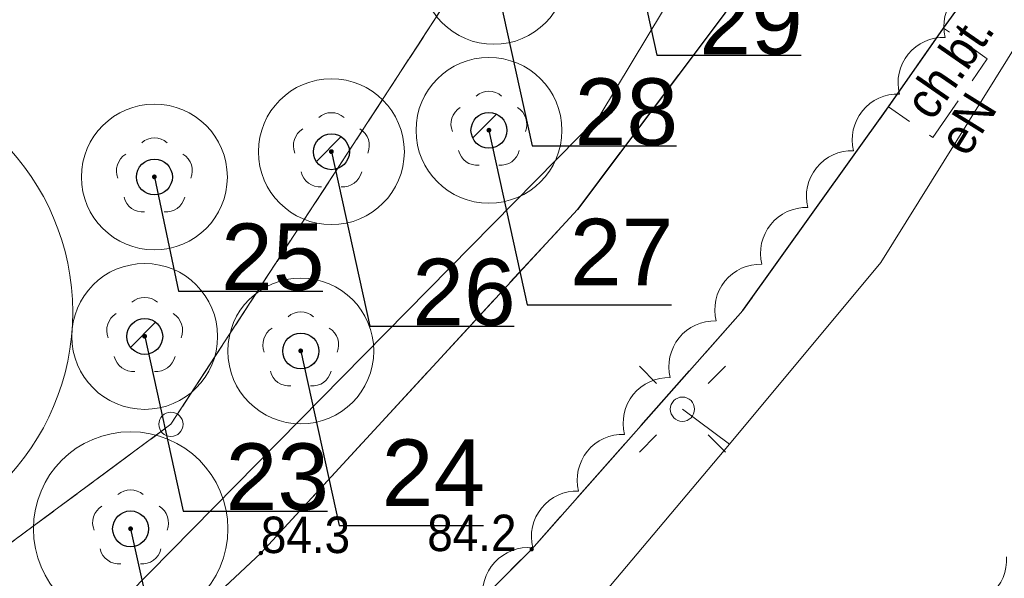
# Model space of a CAD drawing. Header units: metres. Extents: x 6540907 to 6541833, y 5893434 to 5894895.
# Tile 82 of 256: x 6540983 to 6541004, y 5894157 to 5894169. Entities that reach past the tile are written whole.
import ezdxf
from ezdxf import colors
from ezdxf.entities.mleader import LeaderData, LeaderLine
from ezdxf.enums import TextEntityAlignment as Align
from ezdxf.math import Vec2, Vec3

# ---------------------------------------------------------------- set-up
doc = ezdxf.new("R2010")
doc.units = ezdxf.units.M
doc.header["$MEASUREMENT"] = 0
for name, pattern in [('1.0_0.5', [1.5, 1, -0.5]), ('1.5_0.5', [2, 1.5, -0.5]), ('219-500', [0, 0]), ('egug-500', [1, 0.5, -0.5])]:
    doc.linetypes.add(name, pattern=pattern)
doc.layers.get('0').update_dxf_attribs({"color": 2, "linetype": 'CONTINUOUS', "lineweight": 5})
for name, color, linetype, lineweight in [('202-punkt graniczny', 251, 'CONTINUOUS', 9), ('218-kontur użytku gruntowego', 251, 'CONTINUOUS', 9), ('219-działka ewidencyjna', 152, 'CONTINUOUS', 18), ('chodnik', 251, 'CONTINUOUS', 9), ('chodnik-Atr17', 251, 'CONTINUOUS', 9), ('drzewo liściaste', 251, 'CONTINUOUS', 9), ('jezdnia', 251, 'CONTINUOUS', 9), ('krawężnik', 251, 'CONTINUOUS', 9), ('latarnia', 251, 'CONTINUOUS', 9), ('pikieta naturalna', 251, 'CONTINUOUS', 9), ('pikieta naturalna-Atr2', 251, 'CONTINUOUS', 9), ('przewód elektroenergetyczny podziemny', 251, 'CONTINUOUS', 9), ('przewód elektroenergetyczny podziemny-Atr1', 251, 'CONTINUOUS', 9), ('z_i_drzewa_liściste_korony', 66, 'CONTINUOUS', 20), ('z_i_drzewa_opis', 7, 'CONTINUOUS', 25)]:
    doc.layers.add(name, color=color, linetype=linetype, lineweight=lineweight)
doc.layers.add('z_i_masywy_grupy', color=7, linetype='CONTINUOUS', lineweight=13, true_color=0x7f926c)
doc.styles.add('Opisowy', font='arial.ttf')
doc.styles.get("Standard").update_dxf_attribs({"font": 'Arial', "width": 0.75})

# ---------------------------------------------------------------- blocks, each defined once
blk = doc.blocks.new('202')
at = {"color": 0, "linetype": 'Continuous', "lineweight": 0}
blk.add_circle((0, 0), 0.25, dxfattribs=at)
blk = doc.blocks.new('SM01')
at = {"color": 0, "linetype": 'Continuous', "lineweight": 13}
for p, q in [((-0.53, 0.531), (-0.883, 0.884)), ((0.531, 0.531), (0.884, 0.884)), ((-0.53, -0.53), (-0.883, -0.883)), ((0.531, -0.53), (0.884, -0.883))]:
    blk.add_line(p, q, dxfattribs=at)
blk.add_circle((0, 0), 0.25, dxfattribs=at)
blk = doc.blocks.new('PW01')
at = {"linetype": 'Continuous', "lineweight": 13}
h = blk.add_hatch(color=0, dxfattribs=at)
edge = h.paths.add_edge_path()
edge.add_arc((0, 0), 0.045, 0, 360)
blk = doc.blocks.new('OP021')
at = {"linetype": 'Continuous', "lineweight": 13}
h = blk.add_hatch(color=0, dxfattribs=at)
edge = h.paths.add_edge_path()
edge.add_arc((0, 0), 0.05, 0, 360)
at = {"color": 0, "linetype": 'Continuous', "lineweight": 13}
for centre, start, end in [((0, 0.4), 49.272, 130.728), ((-0.38, 0.124), 121.308, 202.548), ((0.38, 0.124), 337.452, 58.692), ((-0.235, -0.324), 193.221, 274.871), ((0.235, -0.324), 265.129, 346.779)]:
    blk.add_arc(centre, 0.4, start, end, dxfattribs=at)
blk = doc.blocks.new('_None')
blk = doc.blocks.new('punkt')
h = blk.add_hatch()
h.set_pattern_fill('ANSI32', color=256, scale=0.2)
h.set_pattern_definition([(45, (-4781848.87, -5644337.08), (-1.34703841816, 1.34703841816), []), (45, (-4781847.972, -5644337.08), (-1.34703841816, 1.34703841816), [])])
edge = h.paths.add_edge_path()
edge.add_arc((0, 0), 0.243, 0, 360)
blk.add_circle((0, 0), 0.243)

msp = doc.modelspace()

# ---------------------------------------------------------------- linework, layer by layer
at = {"layer": '218-kontur użytku gruntowego', "linetype": 'egug-500', "lineweight": 18, "flags": 128}
for points in [[(6541000.71, 5894181.968), (6540986.55, 5894160.228)], [(6540986.55, 5894160.228), (6541000.71, 5894181.968)], [(6540986.55, 5894160.228), (6540919.14, 5894110.278)], [(6540919.14, 5894110.278), (6540986.55, 5894160.228)]]:
    msp.add_lwpolyline(points, dxfattribs=at)
at = {"layer": '219-działka ewidencyjna', "linetype": '219-500', "lineweight": 18, "flags": 128}
for points in [[(6541000.71, 5894181.968), (6540986.55, 5894160.228)], [(6540986.55, 5894160.228), (6540919.14, 5894110.278)]]:
    msp.add_lwpolyline(points, dxfattribs=at)
at = {"layer": 'chodnik', "linetype": '1.0_0.5', "lineweight": 18, "flags": 128}
msp.add_lwpolyline([(6541002.44, 5894168.378), (6541001.31, 5894166.758), (6541002.22, 5894166.128), (6541003.34, 5894167.748)], close=True, dxfattribs=at)
at = {"layer": 'jezdnia', "linetype": '1.5_0.5', "lineweight": 18, "flags": 128}
msp.add_lwpolyline([(6540921.23, 5894108.338), (6540924.81, 5894104.958), (6540929.08, 5894109.478), (6540942.44, 5894123.308), (6540948.83, 5894127.078), (6540957.35, 5894132.048), (6540959.24, 5894133.098), (6540967.4, 5894137.838), (6540969.59, 5894139.138), (6540972.14, 5894140.538), (6540973.93, 5894141.538), (6540977.19, 5894143.428), (6540983.03, 5894147.318), (6540987.16, 5894150.868), (6540988.5, 5894152.208), (6540993.97, 5894157.658), (6540998.31, 5894162.568), (6541001.31, 5894166.758), (6541002.44, 5894168.378), (6541003.89, 5894170.388), (6541005.24, 5894171.608), (6541007.68, 5894172.528), (6541010.72, 5894172.898), (6541014.25, 5894172.258), (6541018.77, 5894170.458), (6541020.68, 5894172.438), (6541015.79, 5894177.148), (6541014.35, 5894179.378), (6541014.44, 5894181.898), (6541015.79, 5894183.468), (6541031.2, 5894193.128), (6541029.11, 5894195.978), (6541014.27, 5894187.548), (6541013.09, 5894187.658), (6541012.73, 5894188.688), (6541014.9, 5894195.438), (6541015.56, 5894197.168), (6541016.28, 5894198.878), (6541018.17, 5894202.358), (6541014.81, 5894204.068), (6541010.45, 5894193.678), (6541005.96, 5894182.498), (6541002.87, 5894176.248), (6540997.93, 5894168.668), (6540994.91, 5894164.648), (6540988.4, 5894157.578), (6540982.23, 5894151.808), (6540975.63, 5894147.188), (6540966.12, 5894141.668), (6540958.27, 5894137.338), (6540948.75, 5894131.828), (6540936.8, 5894124.378), (6540932.82, 5894121.338)], close=True, dxfattribs=at)
at = {"layer": 'krawężnik', "linetype": 'Continuous', "lineweight": 25, "flags": 128}
for points in [[(6541014.81, 5894204.068), (6541010.45, 5894193.678), (6541005.96, 5894182.498), (6541002.87, 5894176.248), (6540997.93, 5894168.668), (6540994.91, 5894164.648), (6540988.4, 5894157.578), (6540982.23, 5894151.808), (6540975.63, 5894147.188), (6540966.12, 5894141.668), (6540958.27, 5894137.338)], [(6540924.81, 5894104.958), (6540929.08, 5894109.478), (6540942.44, 5894123.308), (6540948.83, 5894127.078), (6540957.35, 5894132.048), (6540959.24, 5894133.098), (6540967.4, 5894137.838), (6540969.59, 5894139.138), (6540972.14, 5894140.538), (6540973.93, 5894141.538), (6540977.19, 5894143.428), (6540983.03, 5894147.318), (6540987.16, 5894150.868), (6540988.5, 5894152.208), (6540993.97, 5894157.658), (6540998.31, 5894162.568), (6541001.31, 5894166.758), (6541002.44, 5894168.378), (6541003.89, 5894170.388), (6541005.24, 5894171.608), (6541007.68, 5894172.528), (6541010.72, 5894172.898), (6541014.25, 5894172.258), (6541018.77, 5894170.458)]]:
    msp.add_lwpolyline(points, dxfattribs=at)
at = {"layer": 'przewód elektroenergetyczny podziemny', "linetype": 'Continuous', "lineweight": 18, "flags": 128}
for points in [[(6540997.07, 5894160.538), (6540998.04, 5894159.818), (6541001.15, 5894163.558), (6541005.06, 5894169.838), (6541007.43, 5894171.768), (6541009.86, 5894174.938), (6541013.14, 5894178.578), (6541014.47, 5894180.068), (6541014.66, 5894181.258), (6541015.58, 5894182.348), (6541027.31, 5894190.358), (6541032.91, 5894193.778), (6541037.93, 5894197.298), (6541041.46, 5894200.348), (6541042.85, 5894201.618)], [(6540949.3, 5894132.378), (6540983.91, 5894154.938), (6540995.37, 5894166.578), (6541000.93, 5894175.818), (6541019.64, 5894191.498)], [(6540953.59, 5894129.358), (6540954.1, 5894128.438), (6540965.76, 5894135.438), (6540967.15, 5894136.238), (6540968.86, 5894136.078), (6540971.41, 5894137.668), (6540972.95, 5894139.598), (6540974.46, 5894140.478), (6540976.09, 5894142.178), (6540978.74, 5894143.188), (6540981.03, 5894144.948), (6540984.37, 5894146.398), (6540988.17, 5894149.498), (6540990.95, 5894151.778), (6540992.77, 5894154.298), (6540995.48, 5894156.778), (6540998.04, 5894159.818), (6540997.07, 5894160.538)]]:
    msp.add_lwpolyline(points, dxfattribs=at)
at = {"layer": 'z_i_drzewa_liściste_korony', "linetype": 'Continuous'}
for centre, radius in [((6540993.191, 5894169.545), 1.5), ((6540993.091, 5894166.275), 1.5), ((6540979.541, 5894162.535), 4.989), ((6540989.851, 5894165.835), 1.5), ((6540986.211, 5894165.315), 1.5), ((6540986.011, 5894162.035), 1.5), ((6540989.221, 5894161.735), 1.5), ((6540985.721, 5894158.075), 2)]:
    msp.add_circle(centre, radius, dxfattribs=at)
at = {"layer": 'z_i_masywy_grupy', "linetype": 'Continuous'}
for points in [[(6541003.42, 5894169.354, 0.5), (6541002.477, 5894168.188, 0.5), (6541001.534, 5894167.021, 0.5), (6541000.592, 5894165.854, 0.5), (6540999.649, 5894164.687, 0.5), (6540998.706, 5894163.52, 0.5), (6540997.764, 5894162.354, 0.5), (6540996.821, 5894161.187, 0.5), (6540995.879, 5894160.02, 0.5), (6540994.936, 5894158.853, 0.5), (6540993.993, 5894157.686, 0.5), (6540992.976, 5894156.584, 0.5), (6540991.956, 5894155.484, 0.5), (6540990.937, 5894154.384, 0.5), (6540989.917, 5894153.284, 0.5), (6540988.897, 5894152.183, 0.5), (6540987.878, 5894151.083, 0.5), (6540986.858, 5894149.983, 0.5), (6540985.824, 5894148.9, 0.5), (6540984.589, 5894148.048, 0.5), (6540983.355, 5894147.195, 0.5)], [(6540988.963, 5894144.77, 0.5), (6540990.099, 5894145.749, 0.5), (6540991.235, 5894146.728, 0.5), (6540992.372, 5894147.707, 0.5), (6540993.508, 5894148.687, 0.5), (6540994.644, 5894149.666, 0.5), (6540995.78, 5894150.645, 0.5), (6540996.917, 5894151.624, 0.5), (6540998.053, 5894152.604, 0.5), (6540999.189, 5894153.583, 0.5), (6541000.326, 5894154.562, 0.5), (6541001.462, 5894155.541, 0.5), (6541002.598, 5894156.521, 0.5), (6541003.734, 5894157.5, 0.5)]]:
    msp.add_lwpolyline(points, format="xyb", dxfattribs=at)

# ---------------------------------------------------------------- block references
at = {"layer": '202-punkt graniczny', "linetype": 'Continuous', "lineweight": 18}
msp.add_blockref('202', (6540986.55, 5894160.228), dxfattribs=at)
at = {"layer": 'drzewo liściaste', "linetype": 'Continuous', "lineweight": 18}
for p in [(6540993.09, 5894166.278), (6540993.09, 5894166.278), (6540993.09, 5894166.278), (6540989.85, 5894165.838), (6540989.85, 5894165.838), (6540989.85, 5894165.838), (6540986.21, 5894165.318), (6540986.21, 5894165.318), (6540986.21, 5894165.318), (6540986.01, 5894162.038), (6540986.01, 5894162.038), (6540986.01, 5894162.038), (6540989.22, 5894161.738), (6540989.22, 5894161.738), (6540989.22, 5894161.738), (6540985.72, 5894158.078), (6540985.72, 5894158.078), (6540985.72, 5894158.078)]:
    msp.add_blockref('OP021', p, dxfattribs=at)
at = {"layer": 'latarnia', "linetype": 'Continuous', "lineweight": 18}
msp.add_blockref('SM01', (6540997.07, 5894160.538), dxfattribs=at)
at = {"layer": 'pikieta naturalna', "linetype": 'Continuous', "lineweight": 13}
for p in [(6540993.97, 5894157.658), (6540988.4, 5894157.578)]:
    msp.add_blockref('PW01', p, dxfattribs=at)
at = {"layer": 'z_i_drzewa_opis', "ltscale": 0.01, "xscale": 1.520278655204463, "yscale": 1.520278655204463, "zscale": 1.520278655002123}
for p in [(6540993.091, 5894166.275), (6540989.851, 5894165.835), (6540986.211, 5894165.315), (6540986.011, 5894162.035), (6540989.221, 5894161.735), (6540985.721, 5894158.075)]:
    msp.add_blockref('punkt', p, dxfattribs=at)

# ---------------------------------------------------------------- texts
at = {"layer": 'chodnik-Atr17', "width": 0.9}
msp.add_text('ch.bt.', height=0.75, rotation=55.341, dxfattribs=at).set_placement((6541001.9, 5894166.658), align=Align.MIDDLE_LEFT)
at = {"layer": 'pikieta naturalna-Atr2', "width": 0.9}
msp.add_text('84.3', height=0.75, dxfattribs=at).set_placement((6540988.4, 5894157.578))
msp.add_text('84.2', height=0.75, dxfattribs=at).set_placement((6540992.74, 5894157.618), align=Align.CENTER)
at = {"layer": 'przewód elektroenergetyczny podziemny-Atr1', "width": 0.9}
msp.add_text('eN', height=0.75, rotation=58.093, dxfattribs=at).set_placement((6541002.61, 5894165.898), align=Align.MIDDLE_LEFT)

# ---------------------------------------------------------------- leaders
at = {"layer": 'z_i_drzewa_opis'}
ml = msp.add_multileader_mtext('Standard', dxfattribs=at)
ml.set_content('29', color=256, style='Opisowy')
ml.set_leader_properties()
ml.set_arrow_properties(name='NONE')
ml.build(insert=Vec2(0, 0))
ml.multileader.update_dxf_attribs({"has_dogleg": 0, "text_left_attachment_type": 6, "text_right_attachment_type": 5, "text_top_attachment_type": 0, "text_bottom_attachment_type": 0, "dogleg_length": 1.914, "arrow_head_size": 7.005})
ctx = ml.context
ctx.base_point, ctx.char_height, ctx.arrow_head_size, ctx.landing_gap_size, ctx.plane_origin = Vec3(6540996.544, 5894167.819), 1.3683, 7.005, 0.876, Vec3(6540989.468, 5894162.079)
ctx.left_attachment, ctx.right_attachment, ctx.attachment_type = 6, 5, 2
notes = []
notes.append((ctx, [(1, (1, 1, 0), (6540993.503, 5894167.819), (1, 0), 3.041, [(0, [(6540996.051, 5894170.055), (6540996.544, 5894167.819), (6540996.544, 5894167.819), (6540996.544, 5894167.819), (6540996.544, 5894167.819), (6540996.544, 5894167.819), (6540996.544, 5894167.819), (6540996.544, 5894167.819), (6540996.544, 5894167.819), (6540996.544, 5894167.819), (6540996.544, 5894167.819), (6540996.544, 5894167.819), (6540996.544, 5894167.819), (6540996.544, 5894167.819), (6540996.544, 5894167.819), (6540996.544, 5894167.819), (6540996.544, 5894167.819), (6540996.544, 5894167.819), (6540996.544, 5894167.819), (6540996.544, 5894167.819), (6540996.544, 5894167.819), (6540996.544, 5894167.819), (6540996.544, 5894167.819), (6540996.544, 5894167.819), (6540996.544, 5894167.819), (6540996.544, 5894167.819), (6540996.544, 5894167.819), (6540996.544, 5894167.819), (6540996.544, 5894167.819), (6540996.544, 5894167.819), (6540996.544, 5894167.819), (6540996.544, 5894167.819), (6540996.544, 5894167.819), (6540996.544, 5894167.819), (6540996.544, 5894167.819), (6540996.544, 5894167.819), (6540996.544, 5894167.819), (6540996.544, 5894167.819), (6540996.544, 5894167.819), (6540996.544, 5894167.819), (6540996.544, 5894167.819), (6540996.544, 5894167.819), (6540996.544, 5894167.819), (6540996.544, 5894167.819), (6540996.544, 5894167.819), (6540996.544, 5894167.819), (6540996.544, 5894167.819), (6540996.544, 5894167.819), (6540996.544, 5894167.819), (6540996.544, 5894167.819), (6540996.544, 5894167.819), (6540996.544, 5894167.819), (6540996.544, 5894167.819), (6540996.544, 5894167.819), (6540996.544, 5894167.819), (6540996.544, 5894167.819), (6540996.544, 5894167.819), (6540996.544, 5894167.819), (6540996.544, 5894167.819), (6540996.544, 5894167.819), (6540996.544, 5894167.819), (6540996.544, 5894167.819), (6540996.544, 5894167.819), (6540996.544, 5894167.819), (6540996.544, 5894167.819), (6540996.544, 5894167.819), (6540996.544, 5894167.819), (6540996.544, 5894167.819), (6540996.544, 5894167.819), (6540996.544, 5894167.819), (6540996.544, 5894167.819), (6540996.544, 5894167.819), (6540996.544, 5894167.819), (6540996.544, 5894167.819), (6540996.544, 5894167.819), (6540996.544, 5894167.819), (6540996.544, 5894167.819), (6540996.544, 5894167.819), (6540996.544, 5894167.819), (6540996.544, 5894167.819), (6540996.544, 5894167.819), (6540996.544, 5894167.819), (6540996.544, 5894167.819), (6540996.544, 5894167.819), (6540996.544, 5894167.819), (6540996.544, 5894167.819), (6540996.544, 5894167.819), (6540996.544, 5894167.819), (6540996.544, 5894167.819), (6540996.544, 5894167.819), (6540996.544, 5894167.819), (6540996.544, 5894167.819), (6540996.544, 5894167.819), (6540996.544, 5894167.819), (6540996.544, 5894167.819), (6540996.544, 5894167.819), (6540996.544, 5894167.819), (6540996.544, 5894167.819), (6540996.544, 5894167.819), (6540996.544, 5894167.819), (6540996.544, 5894167.819), (6540996.544, 5894167.819), (6540996.544, 5894167.819), (6540996.544, 5894167.819), (6540996.544, 5894167.819), (6540996.544, 5894167.819), (6540996.544, 5894167.819), (6540996.544, 5894167.819), (6540996.544, 5894167.819), (6540996.544, 5894167.819), (6540996.544, 5894167.819), (6540996.544, 5894167.819), (6540996.544, 5894167.819), (6540996.544, 5894167.819), (6540996.544, 5894167.819), (6540996.544, 5894167.819), (6540996.544, 5894167.819), (6540996.544, 5894167.819), (6540996.544, 5894167.819), (6540996.544, 5894167.819), (6540996.544, 5894167.819), (6540996.544, 5894167.819), (6540996.544, 5894167.819), (6540996.544, 5894167.819), (6540996.544, 5894167.819), (6540996.544, 5894167.819)], 256, [])])]))
ctx.mtext.insert, ctx.mtext.flow_direction = Vec3(6540997.419, 5894169.21), 5
ml = msp.add_multileader_mtext('Standard', dxfattribs=at)
ml.set_content('28', color=256, style='Opisowy')
ml.set_leader_properties()
ml.set_arrow_properties(name='NONE')
ml.build(insert=Vec2(0, 0))
ml.multileader.update_dxf_attribs({"has_dogleg": 0, "text_left_attachment_type": 6, "text_right_attachment_type": 5, "text_top_attachment_type": 0, "text_bottom_attachment_type": 0, "dogleg_length": 1.914, "arrow_head_size": 7.005})
ctx = ml.context
ctx.base_point, ctx.char_height, ctx.arrow_head_size, ctx.landing_gap_size, ctx.plane_origin = Vec3(6540993.98, 5894165.953), 1.3683, 7.005, 0.876, Vec3(6540986.608, 5894161.569)
ctx.left_attachment, ctx.right_attachment, ctx.attachment_type = 6, 5, 2
notes.append((ctx, [(1, (1, 1, 0), (6540990.939, 5894165.953), (1, 0), 3.041, [(0, [(6540993.191, 5894169.545), (6540993.98, 5894165.953), (6540993.98, 5894165.953), (6540993.98, 5894165.953), (6540993.98, 5894165.953), (6540993.98, 5894165.953), (6540993.98, 5894165.953), (6540993.98, 5894165.953), (6540993.98, 5894165.953), (6540993.98, 5894165.953), (6540993.98, 5894165.953), (6540993.98, 5894165.953), (6540993.98, 5894165.953), (6540993.98, 5894165.953), (6540993.98, 5894165.953), (6540993.98, 5894165.953), (6540993.98, 5894165.953), (6540993.98, 5894165.953), (6540993.98, 5894165.953), (6540993.98, 5894165.953), (6540993.98, 5894165.953), (6540993.98, 5894165.953), (6540993.98, 5894165.953), (6540993.98, 5894165.953), (6540993.98, 5894165.953), (6540993.98, 5894165.953), (6540993.98, 5894165.953), (6540993.98, 5894165.953), (6540993.98, 5894165.953), (6540993.98, 5894165.953), (6540993.98, 5894165.953), (6540993.98, 5894165.953), (6540993.98, 5894165.953), (6540993.98, 5894165.953), (6540993.98, 5894165.953), (6540993.98, 5894165.953), (6540993.98, 5894165.953), (6540993.98, 5894165.953), (6540993.98, 5894165.953), (6540993.98, 5894165.953), (6540993.98, 5894165.953), (6540993.98, 5894165.953), (6540993.98, 5894165.953), (6540993.98, 5894165.953), (6540993.98, 5894165.953), (6540993.98, 5894165.953), (6540993.98, 5894165.953), (6540993.98, 5894165.953), (6540993.98, 5894165.953), (6540993.98, 5894165.953), (6540993.98, 5894165.953), (6540993.98, 5894165.953), (6540993.98, 5894165.953), (6540993.98, 5894165.953), (6540993.98, 5894165.953), (6540993.98, 5894165.953), (6540993.98, 5894165.953), (6540993.98, 5894165.953), (6540993.98, 5894165.953), (6540993.98, 5894165.953), (6540993.98, 5894165.953), (6540993.98, 5894165.953), (6540993.98, 5894165.953), (6540993.98, 5894165.953), (6540993.98, 5894165.953), (6540993.98, 5894165.953), (6540993.98, 5894165.953), (6540993.98, 5894165.953), (6540993.98, 5894165.953), (6540993.98, 5894165.953), (6540993.98, 5894165.953), (6540993.98, 5894165.953), (6540993.98, 5894165.953), (6540993.98, 5894165.953), (6540993.98, 5894165.953), (6540993.98, 5894165.953), (6540993.98, 5894165.953), (6540993.98, 5894165.953), (6540993.98, 5894165.953), (6540993.98, 5894165.953), (6540993.98, 5894165.953), (6540993.98, 5894165.953), (6540993.98, 5894165.953), (6540993.98, 5894165.953), (6540993.98, 5894165.953), (6540993.98, 5894165.953), (6540993.98, 5894165.953), (6540993.98, 5894165.953), (6540993.98, 5894165.953), (6540993.98, 5894165.953), (6540993.98, 5894165.953), (6540993.98, 5894165.953), (6540993.98, 5894165.953), (6540993.98, 5894165.953), (6540993.98, 5894165.953), (6540993.98, 5894165.953), (6540993.98, 5894165.953), (6540993.98, 5894165.953), (6540993.98, 5894165.953), (6540993.98, 5894165.953), (6540993.98, 5894165.953), (6540993.98, 5894165.953), (6540993.98, 5894165.953), (6540993.98, 5894165.953), (6540993.98, 5894165.953), (6540993.98, 5894165.953), (6540993.98, 5894165.953), (6540993.98, 5894165.953), (6540993.98, 5894165.953), (6540993.98, 5894165.953), (6540993.98, 5894165.953), (6540993.98, 5894165.953), (6540993.98, 5894165.953), (6540993.98, 5894165.953), (6540993.98, 5894165.953), (6540993.98, 5894165.953), (6540993.98, 5894165.953), (6540993.98, 5894165.953), (6540993.98, 5894165.953), (6540993.98, 5894165.953), (6540993.98, 5894165.953), (6540993.98, 5894165.953), (6540993.98, 5894165.953), (6540993.98, 5894165.953), (6540993.98, 5894165.953), (6540993.98, 5894165.953)], 256, [])])]))
ctx.mtext.insert, ctx.mtext.flow_direction = Vec3(6540994.855, 5894167.344), 5
ml = msp.add_multileader_mtext('Standard', dxfattribs=at)
ml.set_content('27', color=256, style='Opisowy')
ml.set_leader_properties()
ml.set_arrow_properties(name='NONE')
ml.build(insert=Vec2(0, 0))
ml.multileader.update_dxf_attribs({"has_dogleg": 0, "text_left_attachment_type": 6, "text_right_attachment_type": 5, "text_top_attachment_type": 0, "text_bottom_attachment_type": 0, "dogleg_length": 1.914, "arrow_head_size": 7.005})
ctx = ml.context
ctx.base_point, ctx.char_height, ctx.arrow_head_size, ctx.landing_gap_size, ctx.plane_origin = Vec3(6540993.88, 5894162.683), 1.3683, 7.005, 0.876, Vec3(6540986.508, 5894158.299)
ctx.left_attachment, ctx.right_attachment, ctx.attachment_type = 6, 5, 2
notes.append((ctx, [(1, (1, 1, 0), (6540990.839, 5894162.683), (1, 0), 3.041, [(0, [(6540993.091, 5894166.275), (6540993.88, 5894162.683), (6540993.88, 5894162.683), (6540993.88, 5894162.683), (6540993.88, 5894162.683), (6540993.88, 5894162.683), (6540993.88, 5894162.683), (6540993.88, 5894162.683), (6540993.88, 5894162.683), (6540993.88, 5894162.683), (6540993.88, 5894162.683), (6540993.88, 5894162.683), (6540993.88, 5894162.683), (6540993.88, 5894162.683), (6540993.88, 5894162.683), (6540993.88, 5894162.683), (6540993.88, 5894162.683), (6540993.88, 5894162.683), (6540993.88, 5894162.683), (6540993.88, 5894162.683), (6540993.88, 5894162.683), (6540993.88, 5894162.683), (6540993.88, 5894162.683), (6540993.88, 5894162.683), (6540993.88, 5894162.683), (6540993.88, 5894162.683), (6540993.88, 5894162.683), (6540993.88, 5894162.683), (6540993.88, 5894162.683), (6540993.88, 5894162.683), (6540993.88, 5894162.683), (6540993.88, 5894162.683), (6540993.88, 5894162.683), (6540993.88, 5894162.683), (6540993.88, 5894162.683), (6540993.88, 5894162.683), (6540993.88, 5894162.683), (6540993.88, 5894162.683), (6540993.88, 5894162.683), (6540993.88, 5894162.683), (6540993.88, 5894162.683), (6540993.88, 5894162.683), (6540993.88, 5894162.683), (6540993.88, 5894162.683), (6540993.88, 5894162.683), (6540993.88, 5894162.683), (6540993.88, 5894162.683), (6540993.88, 5894162.683), (6540993.88, 5894162.683), (6540993.88, 5894162.683), (6540993.88, 5894162.683), (6540993.88, 5894162.683), (6540993.88, 5894162.683), (6540993.88, 5894162.683), (6540993.88, 5894162.683), (6540993.88, 5894162.683), (6540993.88, 5894162.683), (6540993.88, 5894162.683), (6540993.88, 5894162.683), (6540993.88, 5894162.683), (6540993.88, 5894162.683), (6540993.88, 5894162.683), (6540993.88, 5894162.683), (6540993.88, 5894162.683), (6540993.88, 5894162.683), (6540993.88, 5894162.683), (6540993.88, 5894162.683), (6540993.88, 5894162.683), (6540993.88, 5894162.683), (6540993.88, 5894162.683), (6540993.88, 5894162.683), (6540993.88, 5894162.683), (6540993.88, 5894162.683), (6540993.88, 5894162.683), (6540993.88, 5894162.683), (6540993.88, 5894162.683), (6540993.88, 5894162.683), (6540993.88, 5894162.683), (6540993.88, 5894162.683), (6540993.88, 5894162.683), (6540993.88, 5894162.683), (6540993.88, 5894162.683), (6540993.88, 5894162.683), (6540993.88, 5894162.683), (6540993.88, 5894162.683), (6540993.88, 5894162.683), (6540993.88, 5894162.683), (6540993.88, 5894162.683), (6540993.88, 5894162.683), (6540993.88, 5894162.683), (6540993.88, 5894162.683), (6540993.88, 5894162.683), (6540993.88, 5894162.683), (6540993.88, 5894162.683), (6540993.88, 5894162.683), (6540993.88, 5894162.683), (6540993.88, 5894162.683), (6540993.88, 5894162.683), (6540993.88, 5894162.683), (6540993.88, 5894162.683), (6540993.88, 5894162.683), (6540993.88, 5894162.683), (6540993.88, 5894162.683), (6540993.88, 5894162.683), (6540993.88, 5894162.683), (6540993.88, 5894162.683), (6540993.88, 5894162.683), (6540993.88, 5894162.683), (6540993.88, 5894162.683), (6540993.88, 5894162.683), (6540993.88, 5894162.683), (6540993.88, 5894162.683), (6540993.88, 5894162.683), (6540993.88, 5894162.683), (6540993.88, 5894162.683), (6540993.88, 5894162.683), (6540993.88, 5894162.683), (6540993.88, 5894162.683), (6540993.88, 5894162.683), (6540993.88, 5894162.683), (6540993.88, 5894162.683), (6540993.88, 5894162.683), (6540993.88, 5894162.683), (6540993.88, 5894162.683), (6540993.88, 5894162.683), (6540993.88, 5894162.683)], 256, [])])]))
ctx.mtext.insert, ctx.mtext.flow_direction = Vec3(6540994.755, 5894164.456), 5
ml = msp.add_multileader_mtext('Standard', dxfattribs=at)
ml.set_content('26', color=256, style='Opisowy')
ml.set_leader_properties()
ml.set_arrow_properties(name='NONE')
ml.build(insert=Vec2(0, 0))
ml.multileader.update_dxf_attribs({"has_dogleg": 0, "text_left_attachment_type": 6, "text_right_attachment_type": 5, "text_top_attachment_type": 0, "text_bottom_attachment_type": 0, "dogleg_length": 1.914, "arrow_head_size": 7.005})
ctx = ml.context
ctx.base_point, ctx.char_height, ctx.arrow_head_size, ctx.landing_gap_size, ctx.plane_origin = Vec3(6540990.64, 5894162.243), 1.3683, 7.005, 0.876, Vec3(6540983.268, 5894157.859)
ctx.left_attachment, ctx.right_attachment, ctx.attachment_type = 6, 5, 2
notes.append((ctx, [(1, (1, 1, 0), (6540987.599, 5894162.243), (1, 0), 3.041, [(0, [(6540989.851, 5894165.835), (6540990.64, 5894162.243), (6540990.64, 5894162.243), (6540990.64, 5894162.243), (6540990.64, 5894162.243), (6540990.64, 5894162.243), (6540990.64, 5894162.243), (6540990.64, 5894162.243), (6540990.64, 5894162.243), (6540990.64, 5894162.243), (6540990.64, 5894162.243), (6540990.64, 5894162.243), (6540990.64, 5894162.243), (6540990.64, 5894162.243), (6540990.64, 5894162.243), (6540990.64, 5894162.243), (6540990.64, 5894162.243), (6540990.64, 5894162.243), (6540990.64, 5894162.243), (6540990.64, 5894162.243), (6540990.64, 5894162.243), (6540990.64, 5894162.243), (6540990.64, 5894162.243), (6540990.64, 5894162.243), (6540990.64, 5894162.243), (6540990.64, 5894162.243), (6540990.64, 5894162.243), (6540990.64, 5894162.243), (6540990.64, 5894162.243), (6540990.64, 5894162.243), (6540990.64, 5894162.243), (6540990.64, 5894162.243), (6540990.64, 5894162.243), (6540990.64, 5894162.243), (6540990.64, 5894162.243), (6540990.64, 5894162.243), (6540990.64, 5894162.243), (6540990.64, 5894162.243), (6540990.64, 5894162.243), (6540990.64, 5894162.243), (6540990.64, 5894162.243), (6540990.64, 5894162.243), (6540990.64, 5894162.243), (6540990.64, 5894162.243), (6540990.64, 5894162.243), (6540990.64, 5894162.243), (6540990.64, 5894162.243), (6540990.64, 5894162.243), (6540990.64, 5894162.243), (6540990.64, 5894162.243), (6540990.64, 5894162.243), (6540990.64, 5894162.243), (6540990.64, 5894162.243), (6540990.64, 5894162.243), (6540990.64, 5894162.243), (6540990.64, 5894162.243), (6540990.64, 5894162.243), (6540990.64, 5894162.243), (6540990.64, 5894162.243), (6540990.64, 5894162.243), (6540990.64, 5894162.243), (6540990.64, 5894162.243), (6540990.64, 5894162.243), (6540990.64, 5894162.243), (6540990.64, 5894162.243), (6540990.64, 5894162.243), (6540990.64, 5894162.243), (6540990.64, 5894162.243), (6540990.64, 5894162.243), (6540990.64, 5894162.243), (6540990.64, 5894162.243), (6540990.64, 5894162.243), (6540990.64, 5894162.243), (6540990.64, 5894162.243), (6540990.64, 5894162.243), (6540990.64, 5894162.243), (6540990.64, 5894162.243), (6540990.64, 5894162.243), (6540990.64, 5894162.243), (6540990.64, 5894162.243), (6540990.64, 5894162.243), (6540990.64, 5894162.243), (6540990.64, 5894162.243), (6540990.64, 5894162.243), (6540990.64, 5894162.243), (6540990.64, 5894162.243), (6540990.64, 5894162.243), (6540990.64, 5894162.243), (6540990.64, 5894162.243), (6540990.64, 5894162.243), (6540990.64, 5894162.243), (6540990.64, 5894162.243), (6540990.64, 5894162.243), (6540990.64, 5894162.243), (6540990.64, 5894162.243), (6540990.64, 5894162.243), (6540990.64, 5894162.243), (6540990.64, 5894162.243), (6540990.64, 5894162.243), (6540990.64, 5894162.243), (6540990.64, 5894162.243), (6540990.64, 5894162.243), (6540990.64, 5894162.243), (6540990.64, 5894162.243), (6540990.64, 5894162.243), (6540990.64, 5894162.243), (6540990.64, 5894162.243), (6540990.64, 5894162.243), (6540990.64, 5894162.243), (6540990.64, 5894162.243), (6540990.64, 5894162.243), (6540990.64, 5894162.243), (6540990.64, 5894162.243), (6540990.64, 5894162.243), (6540990.64, 5894162.243), (6540990.64, 5894162.243), (6540990.64, 5894162.243), (6540990.64, 5894162.243), (6540990.64, 5894162.243), (6540990.64, 5894162.243), (6540990.64, 5894162.243), (6540990.64, 5894162.243), (6540990.64, 5894162.243), (6540990.64, 5894162.243), (6540990.64, 5894162.243), (6540990.64, 5894162.243)], 256, [])])]))
ctx.mtext.insert, ctx.mtext.flow_direction = Vec3(6540991.515, 5894163.634), 5
ml = msp.add_multileader_mtext('Standard', dxfattribs=at)
ml.set_content('25', color=256, style='Opisowy')
ml.set_leader_properties()
ml.set_arrow_properties(name='NONE')
ml.build(insert=Vec2(0, 0))
ml.multileader.update_dxf_attribs({"has_dogleg": 0, "text_left_attachment_type": 6, "text_right_attachment_type": 5, "text_top_attachment_type": 0, "text_bottom_attachment_type": 0, "dogleg_length": 1.914, "arrow_head_size": 7.005})
ctx = ml.context
ctx.base_point, ctx.char_height, ctx.arrow_head_size, ctx.landing_gap_size, ctx.plane_origin = Vec3(6540986.707, 5894162.967), 1.3683, 7.005, 0.876, Vec3(6540979.628, 5894157.339)
ctx.left_attachment, ctx.right_attachment, ctx.attachment_type = 6, 5, 2
notes.append((ctx, [(1, (1, 1, 0), (6540983.667, 5894162.967), (1, 0), 3.041, [(0, [(6540986.211, 5894165.315), (6540986.707, 5894162.967), (6540986.707, 5894162.967), (6540986.707, 5894162.967), (6540986.707, 5894162.967), (6540986.707, 5894162.967), (6540986.707, 5894162.967), (6540986.707, 5894162.967), (6540986.707, 5894162.967), (6540986.707, 5894162.967), (6540986.707, 5894162.967), (6540986.707, 5894162.967), (6540986.707, 5894162.967), (6540986.707, 5894162.967), (6540986.707, 5894162.967), (6540986.707, 5894162.967), (6540986.707, 5894162.967), (6540986.707, 5894162.967), (6540986.707, 5894162.967), (6540986.707, 5894162.967), (6540986.707, 5894162.967), (6540986.707, 5894162.967), (6540986.707, 5894162.967), (6540986.707, 5894162.967), (6540986.707, 5894162.967), (6540986.707, 5894162.967), (6540986.707, 5894162.967), (6540986.707, 5894162.967), (6540986.707, 5894162.967), (6540986.707, 5894162.967), (6540986.707, 5894162.967), (6540986.707, 5894162.967), (6540986.707, 5894162.967), (6540986.707, 5894162.967), (6540986.707, 5894162.967), (6540986.707, 5894162.967), (6540986.707, 5894162.967), (6540986.707, 5894162.967), (6540986.707, 5894162.967), (6540986.707, 5894162.967), (6540986.707, 5894162.967), (6540986.707, 5894162.967), (6540986.707, 5894162.967), (6540986.707, 5894162.967), (6540986.707, 5894162.967), (6540986.707, 5894162.967), (6540986.707, 5894162.967), (6540986.707, 5894162.967), (6540986.707, 5894162.967), (6540986.707, 5894162.967), (6540986.707, 5894162.967), (6540986.707, 5894162.967), (6540986.707, 5894162.967), (6540986.707, 5894162.967), (6540986.707, 5894162.967), (6540986.707, 5894162.967), (6540986.707, 5894162.967), (6540986.707, 5894162.967), (6540986.707, 5894162.967), (6540986.707, 5894162.967), (6540986.707, 5894162.967), (6540986.707, 5894162.967), (6540986.707, 5894162.967), (6540986.707, 5894162.967), (6540986.707, 5894162.967), (6540986.707, 5894162.967), (6540986.707, 5894162.967), (6540986.707, 5894162.967), (6540986.707, 5894162.967), (6540986.707, 5894162.967), (6540986.707, 5894162.967), (6540986.707, 5894162.967), (6540986.707, 5894162.967), (6540986.707, 5894162.967), (6540986.707, 5894162.967), (6540986.707, 5894162.967), (6540986.707, 5894162.967), (6540986.707, 5894162.967), (6540986.707, 5894162.967), (6540986.707, 5894162.967), (6540986.707, 5894162.967), (6540986.707, 5894162.967), (6540986.707, 5894162.967), (6540986.707, 5894162.967), (6540986.707, 5894162.967), (6540986.707, 5894162.967), (6540986.707, 5894162.967), (6540986.707, 5894162.967), (6540986.707, 5894162.967), (6540986.707, 5894162.967), (6540986.707, 5894162.967), (6540986.707, 5894162.967), (6540986.707, 5894162.967), (6540986.707, 5894162.967), (6540986.707, 5894162.967), (6540986.707, 5894162.967), (6540986.707, 5894162.967), (6540986.707, 5894162.967), (6540986.707, 5894162.967), (6540986.707, 5894162.967), (6540986.707, 5894162.967), (6540986.707, 5894162.967), (6540986.707, 5894162.967), (6540986.707, 5894162.967), (6540986.707, 5894162.967), (6540986.707, 5894162.967), (6540986.707, 5894162.967), (6540986.707, 5894162.967), (6540986.707, 5894162.967), (6540986.707, 5894162.967), (6540986.707, 5894162.967), (6540986.707, 5894162.967), (6540986.707, 5894162.967), (6540986.707, 5894162.967), (6540986.707, 5894162.967), (6540986.707, 5894162.967), (6540986.707, 5894162.967), (6540986.707, 5894162.967), (6540986.707, 5894162.967), (6540986.707, 5894162.967), (6540986.707, 5894162.967), (6540986.707, 5894162.967), (6540986.707, 5894162.967), (6540986.707, 5894162.967), (6540986.707, 5894162.967), (6540986.707, 5894162.967)], 256, [])])]))
ctx.mtext.insert, ctx.mtext.flow_direction = Vec3(6540987.583, 5894164.359), 5
ml = msp.add_multileader_mtext('Standard', dxfattribs=at)
ml.set_content('23', color=256, style='Opisowy')
ml.set_leader_properties()
ml.set_arrow_properties(name='NONE')
ml.build(insert=Vec2(0, 0))
ml.multileader.update_dxf_attribs({"has_dogleg": 0, "text_left_attachment_type": 6, "text_right_attachment_type": 5, "text_top_attachment_type": 0, "text_bottom_attachment_type": 0, "dogleg_length": 1.914, "arrow_head_size": 7.005})
ctx = ml.context
ctx.base_point, ctx.char_height, ctx.arrow_head_size, ctx.landing_gap_size, ctx.plane_origin = Vec3(6540986.8, 5894158.443), 1.3683, 7.005, 0.876, Vec3(6540979.428, 5894154.059)
ctx.left_attachment, ctx.right_attachment, ctx.attachment_type = 6, 5, 2
notes.append((ctx, [(1, (1, 1, 0), (6540983.759, 5894158.443), (1, 0), 3.041, [(0, [(6540986.011, 5894162.035), (6540986.8, 5894158.443), (6540986.8, 5894158.443), (6540986.8, 5894158.443), (6540986.8, 5894158.443), (6540986.8, 5894158.443), (6540986.8, 5894158.443), (6540986.8, 5894158.443), (6540986.8, 5894158.443), (6540986.8, 5894158.443), (6540986.8, 5894158.443), (6540986.8, 5894158.443), (6540986.8, 5894158.443), (6540986.8, 5894158.443), (6540986.8, 5894158.443), (6540986.8, 5894158.443), (6540986.8, 5894158.443), (6540986.8, 5894158.443), (6540986.8, 5894158.443), (6540986.8, 5894158.443), (6540986.8, 5894158.443), (6540986.8, 5894158.443), (6540986.8, 5894158.443), (6540986.8, 5894158.443), (6540986.8, 5894158.443), (6540986.8, 5894158.443), (6540986.8, 5894158.443), (6540986.8, 5894158.443), (6540986.8, 5894158.443), (6540986.8, 5894158.443), (6540986.8, 5894158.443), (6540986.8, 5894158.443), (6540986.8, 5894158.443), (6540986.8, 5894158.443), (6540986.8, 5894158.443), (6540986.8, 5894158.443), (6540986.8, 5894158.443), (6540986.8, 5894158.443), (6540986.8, 5894158.443), (6540986.8, 5894158.443), (6540986.8, 5894158.443), (6540986.8, 5894158.443), (6540986.8, 5894158.443), (6540986.8, 5894158.443), (6540986.8, 5894158.443), (6540986.8, 5894158.443), (6540986.8, 5894158.443), (6540986.8, 5894158.443), (6540986.8, 5894158.443), (6540986.8, 5894158.443), (6540986.8, 5894158.443), (6540986.8, 5894158.443), (6540986.8, 5894158.443), (6540986.8, 5894158.443), (6540986.8, 5894158.443), (6540986.8, 5894158.443), (6540986.8, 5894158.443), (6540986.8, 5894158.443), (6540986.8, 5894158.443), (6540986.8, 5894158.443), (6540986.8, 5894158.443), (6540986.8, 5894158.443), (6540986.8, 5894158.443), (6540986.8, 5894158.443), (6540986.8, 5894158.443), (6540986.8, 5894158.443), (6540986.8, 5894158.443), (6540986.8, 5894158.443), (6540986.8, 5894158.443), (6540986.8, 5894158.443), (6540986.8, 5894158.443), (6540986.8, 5894158.443), (6540986.8, 5894158.443), (6540986.8, 5894158.443), (6540986.8, 5894158.443), (6540986.8, 5894158.443), (6540986.8, 5894158.443), (6540986.8, 5894158.443), (6540986.8, 5894158.443), (6540986.8, 5894158.443), (6540986.8, 5894158.443), (6540986.8, 5894158.443), (6540986.8, 5894158.443), (6540986.8, 5894158.443), (6540986.8, 5894158.443), (6540986.8, 5894158.443), (6540986.8, 5894158.443), (6540986.8, 5894158.443), (6540986.8, 5894158.443), (6540986.8, 5894158.443), (6540986.8, 5894158.443), (6540986.8, 5894158.443), (6540986.8, 5894158.443), (6540986.8, 5894158.443), (6540986.8, 5894158.443), (6540986.8, 5894158.443), (6540986.8, 5894158.443), (6540986.8, 5894158.443), (6540986.8, 5894158.443), (6540986.8, 5894158.443), (6540986.8, 5894158.443), (6540986.8, 5894158.443), (6540986.8, 5894158.443), (6540986.8, 5894158.443), (6540986.8, 5894158.443), (6540986.8, 5894158.443), (6540986.8, 5894158.443), (6540986.8, 5894158.443), (6540986.8, 5894158.443), (6540986.8, 5894158.443), (6540986.8, 5894158.443), (6540986.8, 5894158.443), (6540986.8, 5894158.443), (6540986.8, 5894158.443), (6540986.8, 5894158.443), (6540986.8, 5894158.443), (6540986.8, 5894158.443), (6540986.8, 5894158.443), (6540986.8, 5894158.443), (6540986.8, 5894158.443), (6540986.8, 5894158.443), (6540986.8, 5894158.443), (6540986.8, 5894158.443), (6540986.8, 5894158.443), (6540986.8, 5894158.443), (6540986.8, 5894158.443)], 256, [])])]))
ctx.mtext.insert, ctx.mtext.flow_direction = Vec3(6540987.675, 5894159.835), 5
ml = msp.add_multileader_mtext('Standard', dxfattribs=at)
ml.set_content('24', color=256, style='Opisowy')
ml.set_leader_properties()
ml.set_arrow_properties(name='NONE')
ml.build(insert=Vec2(0, 0))
ml.multileader.update_dxf_attribs({"has_dogleg": 0, "text_left_attachment_type": 6, "text_right_attachment_type": 5, "text_top_attachment_type": 0, "text_bottom_attachment_type": 0, "dogleg_length": 1.914, "arrow_head_size": 7.005})
ctx = ml.context
ctx.base_point, ctx.char_height, ctx.arrow_head_size, ctx.landing_gap_size, ctx.plane_origin = Vec3(6540990.01, 5894158.143), 1.3683, 7.005, 0.876, Vec3(6540982.638, 5894153.759)
ctx.left_attachment, ctx.right_attachment, ctx.attachment_type = 6, 5, 2
notes.append((ctx, [(1, (1, 1, 0), (6540986.969, 5894158.143), (1, 0), 3.041, [(0, [(6540989.221, 5894161.735), (6540990.01, 5894158.143), (6540990.01, 5894158.143), (6540990.01, 5894158.143), (6540990.01, 5894158.143), (6540990.01, 5894158.143), (6540990.01, 5894158.143), (6540990.01, 5894158.143), (6540990.01, 5894158.143), (6540990.01, 5894158.143), (6540990.01, 5894158.143), (6540990.01, 5894158.143), (6540990.01, 5894158.143), (6540990.01, 5894158.143), (6540990.01, 5894158.143), (6540990.01, 5894158.143), (6540990.01, 5894158.143), (6540990.01, 5894158.143), (6540990.01, 5894158.143), (6540990.01, 5894158.143), (6540990.01, 5894158.143), (6540990.01, 5894158.143), (6540990.01, 5894158.143), (6540990.01, 5894158.143), (6540990.01, 5894158.143), (6540990.01, 5894158.143), (6540990.01, 5894158.143), (6540990.01, 5894158.143), (6540990.01, 5894158.143), (6540990.01, 5894158.143), (6540990.01, 5894158.143), (6540990.01, 5894158.143), (6540990.01, 5894158.143), (6540990.01, 5894158.143), (6540990.01, 5894158.143), (6540990.01, 5894158.143), (6540990.01, 5894158.143), (6540990.01, 5894158.143), (6540990.01, 5894158.143), (6540990.01, 5894158.143), (6540990.01, 5894158.143), (6540990.01, 5894158.143), (6540990.01, 5894158.143), (6540990.01, 5894158.143), (6540990.01, 5894158.143), (6540990.01, 5894158.143), (6540990.01, 5894158.143), (6540990.01, 5894158.143), (6540990.01, 5894158.143), (6540990.01, 5894158.143), (6540990.01, 5894158.143), (6540990.01, 5894158.143), (6540990.01, 5894158.143), (6540990.01, 5894158.143), (6540990.01, 5894158.143), (6540990.01, 5894158.143), (6540990.01, 5894158.143), (6540990.01, 5894158.143), (6540990.01, 5894158.143), (6540990.01, 5894158.143), (6540990.01, 5894158.143), (6540990.01, 5894158.143), (6540990.01, 5894158.143), (6540990.01, 5894158.143), (6540990.01, 5894158.143), (6540990.01, 5894158.143), (6540990.01, 5894158.143), (6540990.01, 5894158.143), (6540990.01, 5894158.143), (6540990.01, 5894158.143), (6540990.01, 5894158.143), (6540990.01, 5894158.143), (6540990.01, 5894158.143), (6540990.01, 5894158.143), (6540990.01, 5894158.143), (6540990.01, 5894158.143), (6540990.01, 5894158.143), (6540990.01, 5894158.143), (6540990.01, 5894158.143), (6540990.01, 5894158.143), (6540990.01, 5894158.143), (6540990.01, 5894158.143), (6540990.01, 5894158.143), (6540990.01, 5894158.143), (6540990.01, 5894158.143), (6540990.01, 5894158.143), (6540990.01, 5894158.143), (6540990.01, 5894158.143), (6540990.01, 5894158.143), (6540990.01, 5894158.143), (6540990.01, 5894158.143), (6540990.01, 5894158.143), (6540990.01, 5894158.143), (6540990.01, 5894158.143), (6540990.01, 5894158.143), (6540990.01, 5894158.143), (6540990.01, 5894158.143), (6540990.01, 5894158.143), (6540990.01, 5894158.143), (6540990.01, 5894158.143), (6540990.01, 5894158.143), (6540990.01, 5894158.143), (6540990.01, 5894158.143), (6540990.01, 5894158.143), (6540990.01, 5894158.143), (6540990.01, 5894158.143), (6540990.01, 5894158.143), (6540990.01, 5894158.143), (6540990.01, 5894158.143), (6540990.01, 5894158.143), (6540990.01, 5894158.143), (6540990.01, 5894158.143), (6540990.01, 5894158.143), (6540990.01, 5894158.143), (6540990.01, 5894158.143), (6540990.01, 5894158.143), (6540990.01, 5894158.143), (6540990.01, 5894158.143), (6540990.01, 5894158.143), (6540990.01, 5894158.143), (6540990.01, 5894158.143), (6540990.01, 5894158.143), (6540990.01, 5894158.143), (6540990.01, 5894158.143), (6540990.01, 5894158.143), (6540990.01, 5894158.143)], 256, [])])]))
ctx.mtext.insert, ctx.mtext.flow_direction = Vec3(6540990.885, 5894159.916), 5
ml = msp.add_multileader_mtext('Standard', dxfattribs=at)
ml.set_content('21', color=256, style='Opisowy')
ml.set_leader_properties()
ml.set_arrow_properties(name='NONE')
ml.build(insert=Vec2(0, 0))
ml.multileader.update_dxf_attribs({"has_dogleg": 0, "text_left_attachment_type": 6, "text_right_attachment_type": 5, "text_top_attachment_type": 0, "text_bottom_attachment_type": 0, "dogleg_length": 1.914, "arrow_head_size": 7.005})
ctx = ml.context
ctx.base_point, ctx.char_height, ctx.arrow_head_size, ctx.landing_gap_size, ctx.plane_origin = Vec3(6540986.51, 5894154.483), 1.3683, 7.005, 0.876, Vec3(6540979.138, 5894150.099)
ctx.left_attachment, ctx.right_attachment, ctx.attachment_type = 6, 5, 2
notes.append((ctx, [(1, (1, 1, 0), (6540983.469, 5894154.483), (1, 0), 3.041, [(0, [(6540985.721, 5894158.075), (6540986.51, 5894154.483), (6540986.51, 5894154.483), (6540986.51, 5894154.483), (6540986.51, 5894154.483), (6540986.51, 5894154.483), (6540986.51, 5894154.483), (6540986.51, 5894154.483), (6540986.51, 5894154.483), (6540986.51, 5894154.483), (6540986.51, 5894154.483), (6540986.51, 5894154.483), (6540986.51, 5894154.483), (6540986.51, 5894154.483), (6540986.51, 5894154.483), (6540986.51, 5894154.483), (6540986.51, 5894154.483), (6540986.51, 5894154.483), (6540986.51, 5894154.483), (6540986.51, 5894154.483), (6540986.51, 5894154.483), (6540986.51, 5894154.483), (6540986.51, 5894154.483), (6540986.51, 5894154.483), (6540986.51, 5894154.483), (6540986.51, 5894154.483), (6540986.51, 5894154.483), (6540986.51, 5894154.483), (6540986.51, 5894154.483), (6540986.51, 5894154.483), (6540986.51, 5894154.483), (6540986.51, 5894154.483), (6540986.51, 5894154.483), (6540986.51, 5894154.483), (6540986.51, 5894154.483), (6540986.51, 5894154.483), (6540986.51, 5894154.483), (6540986.51, 5894154.483), (6540986.51, 5894154.483), (6540986.51, 5894154.483), (6540986.51, 5894154.483), (6540986.51, 5894154.483), (6540986.51, 5894154.483), (6540986.51, 5894154.483), (6540986.51, 5894154.483), (6540986.51, 5894154.483), (6540986.51, 5894154.483), (6540986.51, 5894154.483), (6540986.51, 5894154.483), (6540986.51, 5894154.483), (6540986.51, 5894154.483), (6540986.51, 5894154.483), (6540986.51, 5894154.483), (6540986.51, 5894154.483), (6540986.51, 5894154.483), (6540986.51, 5894154.483), (6540986.51, 5894154.483), (6540986.51, 5894154.483), (6540986.51, 5894154.483), (6540986.51, 5894154.483), (6540986.51, 5894154.483), (6540986.51, 5894154.483), (6540986.51, 5894154.483), (6540986.51, 5894154.483), (6540986.51, 5894154.483), (6540986.51, 5894154.483), (6540986.51, 5894154.483), (6540986.51, 5894154.483), (6540986.51, 5894154.483), (6540986.51, 5894154.483), (6540986.51, 5894154.483), (6540986.51, 5894154.483), (6540986.51, 5894154.483), (6540986.51, 5894154.483), (6540986.51, 5894154.483), (6540986.51, 5894154.483), (6540986.51, 5894154.483), (6540986.51, 5894154.483), (6540986.51, 5894154.483), (6540986.51, 5894154.483), (6540986.51, 5894154.483), (6540986.51, 5894154.483), (6540986.51, 5894154.483), (6540986.51, 5894154.483), (6540986.51, 5894154.483), (6540986.51, 5894154.483), (6540986.51, 5894154.483), (6540986.51, 5894154.483), (6540986.51, 5894154.483), (6540986.51, 5894154.483), (6540986.51, 5894154.483), (6540986.51, 5894154.483), (6540986.51, 5894154.483), (6540986.51, 5894154.483), (6540986.51, 5894154.483), (6540986.51, 5894154.483), (6540986.51, 5894154.483), (6540986.51, 5894154.483), (6540986.51, 5894154.483), (6540986.51, 5894154.483), (6540986.51, 5894154.483), (6540986.51, 5894154.483), (6540986.51, 5894154.483), (6540986.51, 5894154.483), (6540986.51, 5894154.483), (6540986.51, 5894154.483), (6540986.51, 5894154.483), (6540986.51, 5894154.483), (6540986.51, 5894154.483), (6540986.51, 5894154.483), (6540986.51, 5894154.483), (6540986.51, 5894154.483), (6540986.51, 5894154.483), (6540986.51, 5894154.483), (6540986.51, 5894154.483), (6540986.51, 5894154.483), (6540986.51, 5894154.483), (6540986.51, 5894154.483), (6540986.51, 5894154.483), (6540986.51, 5894154.483), (6540986.51, 5894154.483), (6540986.51, 5894154.483), (6540986.51, 5894154.483), (6540986.51, 5894154.483), (6540986.51, 5894154.483), (6540986.51, 5894154.483)], 256, [])])]))
ctx.mtext.insert, ctx.mtext.flow_direction = Vec3(6540987.385, 5894156.256), 5
for ctx, leaders in notes:
    for number, flags, end, landing, length, lines in leaders:
        leader = LeaderData()
        leader.index, (leader.has_last_leader_line, leader.has_dogleg_vector, leader.attachment_direction) = number, flags
        leader.last_leader_point, leader.dogleg_vector, leader.dogleg_length = Vec3(end), Vec3(landing), length
        for number, points, colour, breaks in lines:
            line = LeaderLine()
            line.index, line.vertices, line.color, line.breaks = number, Vec3.list(points), colors.encode_raw_color(colour), breaks
            leader.lines.append(line)
        ctx.leaders.append(leader)

doc.saveas('drawing.dxf')
